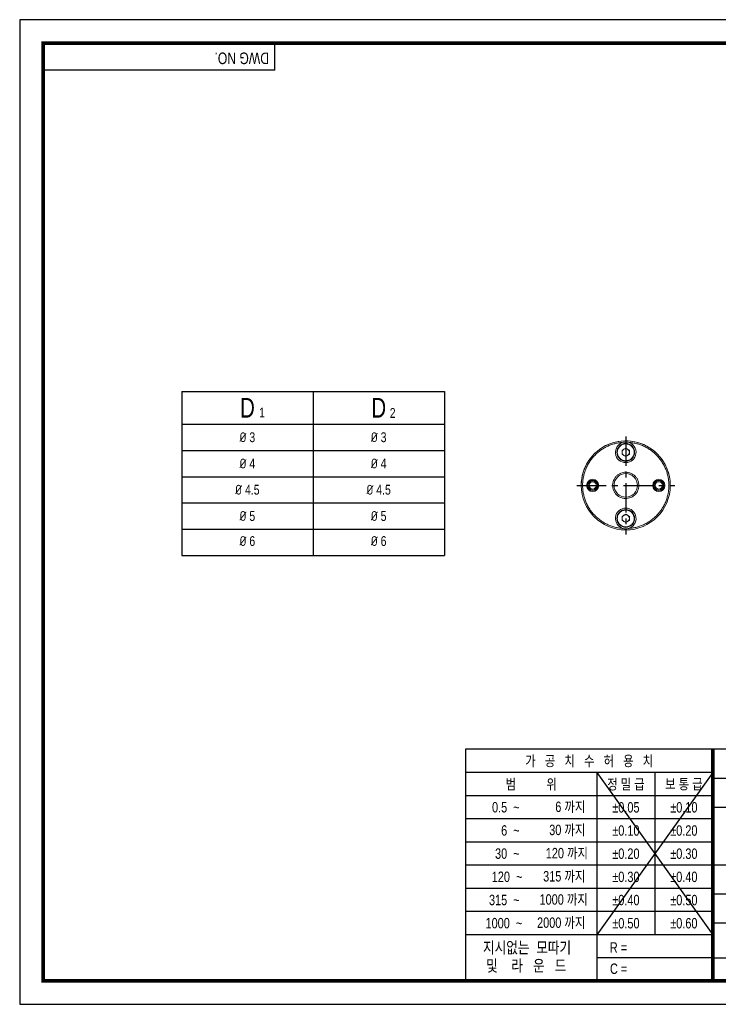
# Model space of a CAD drawing. Header units: millimetres. Extents: x 0 to 297, y 0 to 210.
# Tile 1 of 5: x 0 to 149, y 0 to 210. Entities that reach past the tile are written whole.
import ezdxf
from ezdxf.enums import TextEntityAlignment as Align

# ---------------------------------------------------------------- set-up
doc = ezdxf.new("R2010")
doc.units = ezdxf.units.MM
doc.header["$LTSCALE"] = 5
for name, pattern in [('CENTER', [2, 1.25, -0.25, 0.25, -0.25]), ('CENTER2', [1.125, 0.75, -0.125, 0.125, -0.125]), ('HIDDEN', [0.375, 0.25, -0.125]), ('PHANTOM2', [1.25, 0.625, -0.125, 0.125, -0.125, 0.125, -0.125])]:
    doc.linetypes.add(name, pattern=pattern)
doc.layers.get('0').update_dxf_attribs({"linetype": 'CONTINUOUS'})
for name, color, linetype in [('C', 1, 'CENTER2'), ('D', 7, 'CONTINUOUS'), ('H', 3, 'HIDDEN'), ('P', 4, 'PHANTOM2')]:
    doc.layers.add(name, color=color, linetype=linetype)
doc.styles.get("Standard").update_dxf_attribs({"font": 'Gulim.ttf', "width": 0.8, "height": 3})

msp = doc.modelspace()

# ---------------------------------------------------------------- linework, layer by layer
for p, q in [((54.437, 199.2323), (54.437, 205)), ((54.437, 199.2323), (5, 199.2323)), ((34.5567, 130.733), (34.5567, 95.733)), ((34.5567, 130.733), (90.5567, 130.733)), ((90.5567, 130.733), (90.5567, 95.733)), ((95.0758, 54.437), (95.0758, 5)), ((147.8086, 54.437), (95.0758, 54.437)), ((292, 54.437), (147.8086, 54.437)), ((147.8086, 54.437), (147.8086, 5)), ((147.8086, 49.4295), (95.0758, 49.4295)), ((147.8086, 49.4295), (123.0901, 14.8235)), ((123.0901, 49.4295), (147.8086, 14.8235)), ((123.0901, 49.4295), (123.0901, 5)), ((135.4493, 49.4295), (135.4493, 14.8235)), ((147.8086, 48.2574), (292, 48.2574)), ((147.8086, 44.4858), (95.0758, 44.4858)), ((147.8086, 42.0778), (292, 42.0778)), ((147.8086, 39.5421), (95.0758, 39.5421)), ((147.8086, 34.5984), (95.0758, 34.5984)), ((147.8086, 29.6547), (95.0758, 29.6547)), ((147.8086, 29.7185), (292, 29.7185)), ((147.8086, 24.711), (95.0758, 24.711)), ((147.8086, 23.5389), (221.9642, 23.5389)), ((147.8086, 19.7673), (95.0758, 19.7673)), ((147.8086, 17.3593), (292, 17.3593)), ((147.8086, 14.8235), (95.0758, 14.8235)), ((147.8086, 9.8798), (123.0901, 9.8798)), ((147.8086, 9.8798), (221.9642, 9.8798))]:
    msp.add_line(p, q)
at = {"color": 4}
for p, q in [((62.5567, 130.733), (62.5567, 95.733)), ((34.5567, 123.733), (90.5567, 123.733))]:
    msp.add_line(p, q, dxfattribs=at)
at = {"color": 1}
for p, q in [((34.5567, 118.133), (90.5567, 118.133)), ((34.5567, 112.533), (90.5567, 112.533)), ((34.5567, 106.933), (90.5567, 106.933)), ((34.5567, 101.333), (90.5567, 101.333))]:
    msp.add_line(p, q, dxfattribs=at)
at = {"color": 7, "linetype": 'Continuous', "lineweight": 15}
for p, q in [((128.4614, 118.1724), (129.2339, 118.6184)), ((128.4614, 117.2804), (128.4614, 118.1724)), ((129.2339, 118.6184), (130.0064, 118.1724)), ((130.0064, 118.1724), (130.0064, 117.2804)), ((129.2339, 116.8344), (128.4614, 117.2804)), ((130.0064, 117.2804), (129.2339, 116.8344)), ((128.4614, 104.0724), (129.2339, 104.5184)), ((128.4614, 103.1804), (128.4614, 104.0724)), ((129.2339, 102.7344), (128.4614, 103.1804)), ((129.2339, 104.5184), (130.0064, 104.0724)), ((130.0064, 103.1804), (129.2339, 102.7344)), ((130.0064, 104.0724), (130.0064, 103.1804))]:
    msp.add_line(p, q, dxfattribs=at)
at = {"color": 0}
msp.add_line((34.5567, 95.733), (90.5567, 95.733), dxfattribs=at)
msp.add_lwpolyline([(297, 210), (0, 210), (0, 0), (297, 0)], close=True)
msp.add_lwpolyline([(292, 205, 0.8, 0.8, 0), (5, 205, 0.8, 0.8, 0), (5, 5, 0.8, 0.8, 0), (292, 5, 0.8, 0.8, 0)], format="xyseb", close=True)
at = {"const_width": 0.824}
msp.add_lwpolyline([(147.8086, 5), (147.8086, 54.437)], dxfattribs=at)
at = {"color": 7, "linetype": 'Continuous', "lineweight": 15}
for centre, radius in [((129.2339, 110.6764), 9.5), ((129.2339, 117.7264), 1.9), ((122.1839, 110.6764), 1.3), ((122.1839, 110.6764), 1.1), ((122.1839, 110.6764), 1), ((122.1839, 110.6764), 0.774), ((129.2339, 110.6764), 2.5), ((136.2839, 110.6764), 1.3), ((136.2839, 110.6764), 1.1), ((136.2839, 110.6764), 1), ((136.2839, 110.6764), 0.774), ((129.2339, 103.6264), 1.9)]:
    msp.add_circle(centre, radius, dxfattribs=at)
for centre, radius, start, end in [((129.2339, 110.6764), 9.5, 45.001182, 180), ((129.2339, 117.7264), 2.2, 104.008193, 75.991807), ((129.2339, 117.6194), 2.304, 76.636087, 103.363913), ((129.2339, 117.7264), 0.7725, 120, 180), ((129.2339, 117.7264), 0.7725, 180, 240), ((129.2339, 117.7264), 0.7725, 60, 120), ((129.2339, 117.7264), 0.7725, 0, 60), ((129.2339, 117.7264), 0.7725, 300, 0), ((129.2339, 117.7264), 0.7725, 240, 300), ((129.2339, 110.6764), 9.5, 0, 45.001182), ((129.2339, 103.6264), 2.2, 284.008193, 255.991807), ((129.2339, 103.6264), 0.7725, 120, 180), ((129.2339, 103.6264), 0.7725, 180, 240), ((129.2339, 103.6264), 0.7725, 60, 120), ((129.2339, 103.6264), 0.7725, 240, 300), ((129.2339, 103.6264), 0.7725, 0, 60), ((129.2339, 103.6264), 0.7725, 300, 0), ((129.2339, 103.7334), 2.304, 256.6361, 283.3639)]:
    msp.add_arc(centre, radius, start, end, dxfattribs=at)
for points, knots in [([(120.0339, 110.6764), (120.0408, 110.9482), (120.0547, 111.4915), (120.1691, 112.3152), (120.3556, 113.1401), (120.6285, 113.9688), (120.9824, 114.7781), (121.4222, 115.5638), (121.9395, 116.3077), (122.5321, 117.001), (123.1899, 117.6327), (123.9028, 118.1923), (124.6616, 118.6767), (125.4492, 119.077), (126.2605, 119.3973), (127.0734, 119.6312), (127.8889, 119.793), (128.4305, 119.8383), (128.7014, 119.861)], [0, 0, 0, 0, 0.058585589, 0.117116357, 0.178945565, 0.240737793, 0.30494306, 0.369111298, 0.434573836, 0.500000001, 0.565462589, 0.630888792, 0.695094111, 0.75926225, 0.821091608, 0.882883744, 0.941432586, 1, 1, 1, 1]), ([(129.7664, 119.861), (130.0374, 119.8383), (130.579, 119.793), (131.3946, 119.6311), (132.2074, 119.3972), (133.0189, 119.0768), (133.8063, 118.6766), (134.5653, 118.1921), (135.278, 117.6326), (135.9359, 117.0008), (136.5285, 116.3076), (137.0458, 115.5635), (137.4854, 114.7779), (137.8395, 113.9685), (138.1123, 113.1399), (138.2988, 112.3149), (138.4131, 111.4914), (138.427, 110.9481), (138.4339, 110.6764)], [0, 0, 0, 0, 0.058585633, 0.117116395, 0.178945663, 0.240737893, 0.304943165, 0.369111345, 0.434573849, 0.500000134, 0.565462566, 0.630888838, 0.695094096, 0.759262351, 0.821091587, 0.882883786, 0.941432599, 1, 1, 1, 1]), ([(127.4339, 117.7264), (127.4399, 117.8396), (127.4519, 118.0658), (127.5366, 118.3435), (127.6337, 118.5581), (127.7576, 118.7698), (127.9526, 119.0079), (128.2384, 119.242), (128.5253, 119.3898), (128.7852, 119.4747), (129.0079, 119.5172), (129.2714, 119.5333), (129.5734, 119.5056), (129.851, 119.4241), (130.0656, 119.3265), (130.2773, 119.2028), (130.5155, 119.0076), (130.7495, 118.7219), (130.8975, 118.4351), (130.9818, 118.1753), (131.0258, 117.9527), (131.0312, 117.802), (131.0339, 117.7264)], [0, 0, 0, 0, 0.06005058, 0.11995933, 0.15269669, 0.18506626, 0.249993, 0.31501487, 0.37994175, 0.42010985, 0.45991609, 0.50000124, 0.56002818, 0.61996115, 0.65269844, 0.68506816, 0.749995, 0.81501664, 0.87994359, 0.92004706, 0.95985314, 1, 1, 1, 1]), ([(131.0339, 117.7264), (131.0279, 117.6131), (131.0159, 117.3869), (130.9312, 117.1093), (130.8341, 116.8947), (130.7102, 116.683), (130.5152, 116.4448), (130.2294, 116.2107), (129.9425, 116.0629), (129.6826, 115.978), (129.4599, 115.9355), (129.1964, 115.9195), (128.8944, 115.9472), (128.6168, 116.0287), (128.4022, 116.1263), (128.1905, 116.25), (127.9523, 116.4451), (127.7183, 116.7309), (127.5703, 117.0176), (127.486, 117.2774), (127.442, 117.5001), (127.4366, 117.6507), (127.4339, 117.7264)], [0, 0, 0, 0, 0.06005044, 0.1199592, 0.15269643, 0.18506618, 0.24999294, 0.31501483, 0.37994172, 0.42010988, 0.45991611, 0.50000095, 0.56002822, 0.61996121, 0.65269844, 0.68506797, 0.74999509, 0.81501674, 0.87994371, 0.92004704, 0.9598533, 1, 1, 1, 1]), ([(132.0339, 110.6764), (132.0246, 110.8525), (132.0059, 111.2044), (131.8742, 111.6362), (131.7231, 111.97), (131.5305, 112.2994), (131.227, 112.6699), (130.7825, 113.034), (130.3363, 113.264), (129.932, 113.396), (129.5856, 113.4621), (129.1756, 113.4871), (128.7059, 113.444), (128.2741, 113.3173), (127.9402, 113.1655), (127.6109, 112.973), (127.2404, 112.6695), (126.8763, 112.225), (126.6461, 111.7789), (126.5149, 111.3747), (126.4464, 111.0283), (126.4381, 110.794), (126.4339, 110.6764)], [0, 0, 0, 0, 0.06002517, 0.11995945, 0.15268401, 0.18504922, 0.24999298, 0.31499783, 0.37994141, 0.42009479, 0.45990089, 0.50000062, 0.56001092, 0.61996081, 0.65268523, 0.68505062, 0.74999438, 0.81499893, 0.87994274, 0.92005451, 0.95986059, 1, 1, 1, 1]), ([(128.7014, 101.4918), (128.4304, 101.5145), (127.8888, 101.5597), (127.0732, 101.7216), (126.2604, 101.9555), (125.4489, 102.2759), (124.6615, 102.6762), (123.9025, 103.1607), (123.1898, 103.7201), (122.5319, 104.352), (121.9393, 105.0452), (121.422, 105.7893), (120.9824, 106.5748), (120.6283, 107.3843), (120.3555, 108.2128), (120.169, 109.0379), (120.0547, 109.8613), (120.0408, 110.4047), (120.0339, 110.6764)], [0, 0, 0, 0, 0.05858563, 0.11711639, 0.17894564, 0.24073789, 0.30494307, 0.36911137, 0.43457383, 0.50000006, 0.56546255, 0.63088887, 0.69509407, 0.75926232, 0.82109158, 0.88288379, 0.9414326, 1, 1, 1, 1]), ([(126.4339, 110.6764), (126.4432, 110.5003), (126.4619, 110.1484), (126.5936, 109.7165), (126.7447, 109.3827), (126.9373, 109.0534), (127.2408, 108.6829), (127.6853, 108.3187), (128.1315, 108.0888), (128.5358, 107.9568), (128.8822, 107.8906), (129.2922, 107.8656), (129.7619, 107.9087), (130.1937, 108.0355), (130.5276, 108.1873), (130.8569, 108.3798), (131.2274, 108.6833), (131.5915, 109.1278), (131.8217, 109.5739), (131.9529, 109.9781), (132.0214, 110.3244), (132.0297, 110.5587), (132.0339, 110.6764)], [0, 0, 0, 0, 0.06002518, 0.11995939, 0.15268395, 0.18504915, 0.2499929, 0.31499774, 0.37994136, 0.42009473, 0.45990085, 0.50000078, 0.56001087, 0.61996072, 0.65268528, 0.68505059, 0.74999434, 0.81499902, 0.87994273, 0.92005428, 0.9598604, 1, 1, 1, 1]), ([(138.4339, 110.6764), (138.427, 110.4046), (138.4131, 109.8612), (138.2987, 109.0376), (138.1122, 108.2126), (137.8394, 107.384), (137.4854, 106.5747), (137.0456, 105.789), (136.5284, 105.045), (135.9357, 104.3517), (135.2779, 103.72), (134.565, 103.1605), (133.8062, 102.6761), (133.0186, 102.2758), (132.2073, 101.9555), (131.3944, 101.7216), (130.5789, 101.5597), (130.0373, 101.5145), (129.7664, 101.4918)], [0, 0, 0, 0, 0.058585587, 0.117116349, 0.178945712, 0.240737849, 0.304943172, 0.369111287, 0.434573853, 0.500000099, 0.565462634, 0.63088879, 0.695094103, 0.759262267, 0.821091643, 0.882883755, 0.941432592, 1, 1, 1, 1]), ([(127.4339, 103.6264), (127.4399, 103.7396), (127.4519, 103.9658), (127.5366, 104.2435), (127.6337, 104.4581), (127.7576, 104.6698), (127.9526, 104.9079), (128.2384, 105.142), (128.5253, 105.2898), (128.7852, 105.3747), (129.0079, 105.4172), (129.2714, 105.4333), (129.5734, 105.4056), (129.851, 105.3241), (130.0656, 105.2265), (130.2773, 105.1028), (130.5155, 104.9076), (130.7495, 104.6219), (130.8975, 104.3351), (130.9818, 104.0753), (131.0258, 103.8527), (131.0312, 103.702), (131.0339, 103.6264)], [0, 0, 0, 0, 0.06005043, 0.11995935, 0.15269672, 0.18506616, 0.24999291, 0.31501469, 0.37994166, 0.42010982, 0.45991607, 0.50000121, 0.56002813, 0.61996116, 0.65269839, 0.68506811, 0.74999507, 0.8150166, 0.87994357, 0.9200472, 0.95985313, 1, 1, 1, 1]), ([(131.0339, 103.6264), (131.0279, 103.5131), (131.0159, 103.2869), (130.9312, 103.0093), (130.8341, 102.7947), (130.7102, 102.583), (130.5152, 102.3448), (130.2294, 102.1107), (129.9425, 101.9629), (129.6826, 101.878), (129.4599, 101.8355), (129.1964, 101.8195), (128.8944, 101.8472), (128.6168, 101.9287), (128.4022, 102.0263), (128.1905, 102.15), (127.9523, 102.3451), (127.7183, 102.6309), (127.5703, 102.9176), (127.486, 103.1774), (127.442, 103.4001), (127.4366, 103.5507), (127.4339, 103.6264)], [0, 0, 0, 0, 0.06005043, 0.11995934, 0.15269656, 0.18506616, 0.24999291, 0.31501489, 0.3799417, 0.42010985, 0.4599161, 0.50000093, 0.5600282, 0.61996122, 0.65269845, 0.68506788, 0.74999509, 0.81501661, 0.87994357, 0.92004689, 0.95985314, 1, 1, 1, 1])]:
    msp.add_open_spline(points, degree=3, knots=knots, dxfattribs=at)
at = {"layer": 'C'}
msp.add_line((147.8086, 49.4295), (147.8086, 49.3961), dxfattribs=at)
at = {"layer": 'D', "color": 1, "linetype": 'CENTER'}
for p, q in [((129.2339, 121.1264), (129.2339, 100.2264)), ((118.7839, 110.6764), (139.6839, 110.6764))]:
    msp.add_line(p, q, dxfattribs=at)
at = {"layer": 'H'}
msp.add_line((147.8086, 49.3128), (147.8086, 49.2711), dxfattribs=at)
at = {"layer": 'P'}
msp.add_line((147.8086, 49.221), (147.8086, 49.1627), dxfattribs=at)

# ---------------------------------------------------------------- texts
for s, insert, char_height, width, attachment_point in [('D', (48.5567, 127.233), 4.2, 28, 5), ('D', (76.5567, 127.233), 4.2, 28, 5), ('1', (51.0525, 127.2579), 2.1, 6.3, 1), ('2', (78.9229, 127.1774), 2.1, 3.36, 1)]:
    msp.add_mtext(s, dxfattribs=dict(insert=insert, char_height=char_height, width=width, attachment_point=attachment_point))
at = {"ltscale": 25.4, "char_height": 2.1, "width": 28, "attachment_point": 5}
for s, insert in [('{\\fISOCPEUR|b0|i0|c0|p34;%%C\\f??|b0|i0|c0|p49; \\f??|b0|i0|c129|p49;3}', (48.5567, 120.933)), ('{\\fISOCPEUR|b0|i0|c0|p34;%%C\\f??|b0|i0|c0|p49; \\f??|b0|i0|c129|p49;3}', (76.5535, 120.933)), ('{\\fISOCPEUR|b0|i0|c0|p34;%%C\\f??|b0|i0|c0|p49; \\f??|b0|i0|c129|p49;4}', (48.5567, 115.333)), ('{\\fISOCPEUR|b0|i0|c0|p34;%%C\\f??|b0|i0|c0|p49; \\f??|b0|i0|c129|p49;4}', (76.5535, 115.333)), ('{\\fISOCPEUR|b0|i0|c0|p34;%%C\\f??|b0|i0|c0|p49; \\f??|b0|i0|c129|p49;4.5}', (48.5567, 109.733)), ('{\\fISOCPEUR|b0|i0|c0|p34;%%C\\f??|b0|i0|c0|p49; \\f??|b0|i0|c129|p49;4.5}', (76.5535, 109.733)), ('{\\fISOCPEUR|b0|i0|c0|p34;%%C\\f??|b0|i0|c0|p49; \\f??|b0|i0|c129|p49;5}', (48.5567, 104.133)), ('{\\fISOCPEUR|b0|i0|c0|p34;%%C\\f??|b0|i0|c0|p49; \\f??|b0|i0|c129|p49;5}', (76.5535, 104.133)), ('{\\fISOCPEUR|b0|i0|c0|p34;%%C\\f??|b0|i0|c0|p49; \\f??|b0|i0|c129|p49;6}', (48.5567, 98.7904)), ('{\\fISOCPEUR|b0|i0|c0|p34;%%C\\f??|b0|i0|c0|p49; \\f??|b0|i0|c129|p49;6}', (76.5535, 98.7904))]:
    msp.add_mtext(s, dxfattribs=dict(at, insert=insert))
at = {"layer": 'D', "width": 0.8}
msp.add_text('DWG NO.', height=2.47185, rotation=180, dxfattribs=at).set_placement((53.1681, 203.0007))
for s, height, p in [('가   공   치   수   허   용   치', 2.224667, (121.4422, 51.9333)), ('범          위', 2.224667, (109.0829, 46.9576)), ('정 밀 급', 2.22467, (129.2697, 46.9576)), ('보 통 급', 2.22467, (141.629, 46.9576)), ('%%p0.05', 2.22467, (129.2697, 42.0139)), ('%%p0.10', 2.22467, (141.629, 42.0139)), ('%%p0.10', 2.22467, (129.2697, 37.0702)), ('%%p0.20', 2.22467, (141.629, 37.0702)), ('%%p0.20', 2.22467, (129.2697, 32.1265)), ('%%p0.30', 2.22467, (141.629, 32.1265)), ('%%p0.30', 2.22467, (129.2697, 27.1828)), ('%%p0.40', 2.22467, (141.629, 27.1828)), ('%%p0.40', 2.22467, (129.2697, 22.2391)), ('%%p0.50', 2.22467, (141.629, 22.2391)), ('%%p0.50', 2.22467, (129.2697, 17.2954)), ('%%p0.60', 2.22467, (141.629, 17.2954))]:
    msp.add_text(s, height=height, dxfattribs=at).set_placement(p, align=Align.MIDDLE)
at = {"layer": 'D', "linetype": 'ByBlock', "width": 0.8}
for s, height, p in [('지시없는  모따기', 2.47185, (98.783, 10.8675)), ('및    라   운   드', 2.471852, (99.4623, 6.9968))]:
    msp.add_text(s, height=height, dxfattribs=at).set_placement(p)
at = {"layer": 'D', "width": 0.8}
for s, p in [('R = ', (125.8389, 10.9999)), ('C = ', (125.878, 6.4776))]:
    msp.add_text(s, height=2.22467, dxfattribs=at).set_placement(p)
at = {"layer": 'D', "char_height": 2.22467, "attachment_point": 6}
for s, insert, width in [('0.5  ~', (106.6111, 42.0139), 8.231062), ('6 까지', (120.6182, 42.0139), 9.803532), ('6  ~', (106.6111, 37.0702), 8.231022), ('30 까지', (120.6182, 37.0702), 9.803491), ('120 까지', (121.1758, 32.1265), 12.652424), ('30  ~', (106.6111, 32.1265), 8.231022), ('120  ~', (107.1976, 27.1828), 8.937991), ('315 까지', (120.6182, 27.1828), 12.097781), ('315  ~', (106.6111, 22.2391), 9.885083), ('1000 까지', (121.1426, 22.2391), 13.382285), ('2000 까지', (120.6182, 17.2954), 12.974319), ('1000  ~', (107.1704, 17.2954), 14.528725)]:
    msp.add_mtext(s, dxfattribs=dict(at, insert=insert, width=width))

doc.saveas('drawing.dxf')
